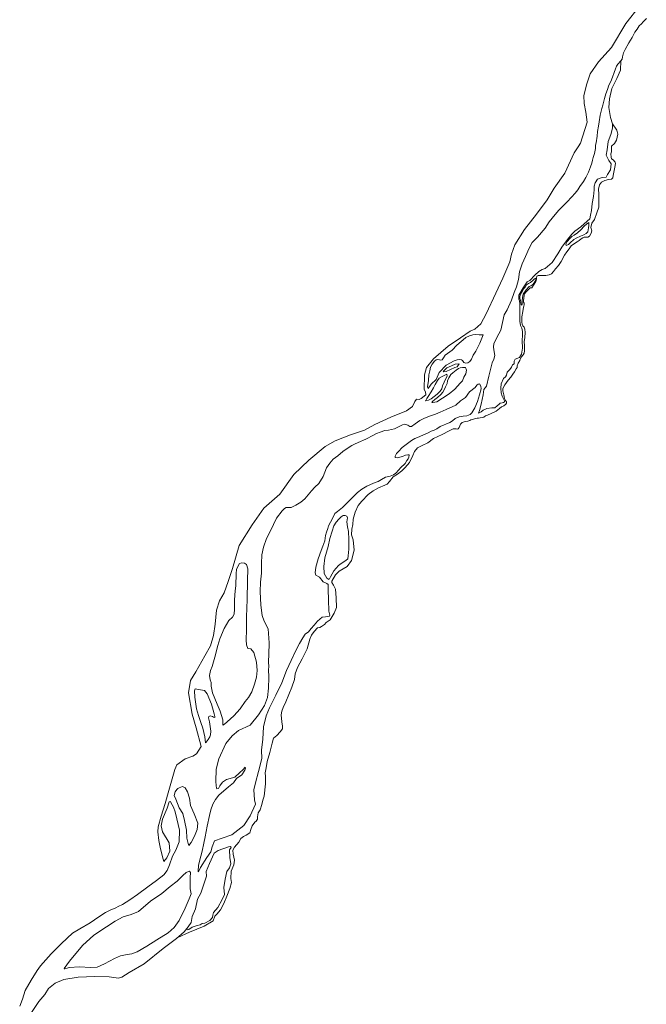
# Model space of a CAD drawing. Header units: metres. Extents: x 347609 to 404409, y 8548087 to 8605413.
# Tile 10 of 46: x 366777 to 367921, y 8555613 to 8557411. Entities that reach past the tile are written whole.
import ezdxf

# ---------------------------------------------------------------- set-up
doc = ezdxf.new("R2010")
doc.units = ezdxf.units.M
doc.layers.add('01. RIO', color=7, linetype='Continuous', lineweight=5, true_color=0x2776bb)

# ---------------------------------------------------------------- blocks, each defined once
blk = doc.blocks.new('REIORORI')
at = {"layer": '01. RIO', "color": 152, "lineweight": 15, "true_color": 0x2776bb, "flags": 128}
for points in [[(367859.7, 8557220.7), (367859.7, 8557212.7), (367856.7, 8557201.3), (367851.4, 8557188), (367849.8, 8557173.3), (367847.8, 8557163.5), (367853.1, 8557153.9), (367857.1, 8557147.4), (367856.1, 8557136.6), (367850.6, 8557128.1), (367848.2, 8557123.4), (367840.6, 8557122.4), (367831.9, 8557119.4), (367827.9, 8557113.1), (367825.9, 8557106.9), (367826.1, 8557100.1), (367824.8, 8557087.8), (367822.6, 8557075.1), (367821.1, 8557062.5), (367819.5, 8557053.8), (367818.3, 8557046.9), (367813.2, 8557042.8), (367801.9, 8557032.5), (367790.9, 8557024.4), (367785.5, 8557018.8), (367777.4, 8557009.4), (367767.2, 8556995.3), (367759.9, 8556983.1), (367749.2, 8556967.4), (367736.5, 8556956.5), (367730.9, 8556954.7), (367724.7, 8556951.1), (367717.8, 8556944.1), (367708.4, 8556934.7), (367703.8, 8556931.9), (367696.1, 8556921.1), (367688.7, 8556907.5), (367688.3, 8556900.4), (367689.4, 8556897.1), (367690.4, 8556892), (367690.3, 8556884.4), (367690.5, 8556868.6), (367690.4, 8556860.1), (367691.4, 8556852), (367693.7, 8556847.3), (367694.8, 8556841.5), (367695.1, 8556834.4), (367694.2, 8556825), (367695.2, 8556811.1), (367693.1, 8556800.1), (367689.4, 8556793.9), (367681.5, 8556790.9), (367679.7, 8556787.3), (367680.1, 8556782.5), (367676.6, 8556780.4), (367674.9, 8556776.2), (367672.1, 8556772.1), (367667.3, 8556766.8), (367665.8, 8556761.9), (367663.9, 8556758.5), (367660.3, 8556755.3), (367656.2, 8556745.8), (367655.3, 8556738.1), (367655.9, 8556729.2), (367658, 8556723.1), (367660.7, 8556717.2), (367662.4, 8556714.5), (367662.4, 8556712.8), (367660.6, 8556711.4), (367657.9, 8556711.1), (367654, 8556710.5), (367652.2, 8556708.7), (367649.1, 8556705.4), (367644.5, 8556702.2), (367639.3, 8556701.9), (367629.7, 8556700.5), (367623.3, 8556697.7), (367619.8, 8556694.4), (367614.5, 8556692.3), (367616.6, 8556697.2), (367619.7, 8556708.7), (367623.4, 8556725.7), (367624.4, 8556735.3), (367629.3, 8556741.5), (367633.8, 8556759.9), (367639.8, 8556784.1), (367642.8, 8556790.7), (367644.5, 8556797.5), (367643, 8556807.7), (367642.4, 8556813.6), (367643, 8556819), (367648.4, 8556830.4), (367655.5, 8556843.8), (367658.6, 8556858), (367661.5, 8556871.5), (367667, 8556881.2), (367674.8, 8556898.6), (367680, 8556912.6), (367684.3, 8556923), (367687.8, 8556936.5), (367689.6, 8556950.5), (367694.7, 8556965), (367700.7, 8556978), (367707.4, 8556993.7), (367712.8, 8557003.8), (367722.8, 8557013.6), (367736.8, 8557030), (367744.1, 8557041.7), (367754.8, 8557055.1), (367761.6, 8557063), (367768.5, 8557070), (367776.5, 8557078), (367784.7, 8557086.6), (367791.3, 8557094.2), (367796.3, 8557100), (367799.9, 8557105.9), (367806.3, 8557115.1), (367810.6, 8557122.5), (367815.5, 8557132.3), (367819.6, 8557141.8), (367821.9, 8557148.9), (367823, 8557154.3), (367824.3, 8557159.2), (367826.6, 8557166.2), (367828.2, 8557175.6), (367828.6, 8557181.6), (367829.7, 8557185.7), (367831.5, 8557198.1), (367832.2, 8557206.3), (367833.8, 8557216), (367835, 8557224.3), (367837, 8557236.3), (367840.3, 8557248.5), (367841.7, 8557254.7), (367844.9, 8557266.6), (367847.3, 8557275.5), (367850.2, 8557283.3), (367853.1, 8557290.9), (367856.3, 8557298), (367859.3, 8557305.5), (367862.4, 8557314.2), (367864.8, 8557320.9), (367866.9, 8557326), (367869.4, 8557329.7), (367874.8, 8557335.5), (367876.9, 8557338.8), (367877.5, 8557343.1), (367879.7, 8557350.4), (367882.8, 8557356.2), (367889.5, 8557368.3), (367895.2, 8557378), (367900.3, 8557387.9), (367904.7, 8557393.4), (367908.5, 8557399.7), (367912.4, 8557403.4), (367915.5, 8557407), (367921.3, 8557412.9)], [(366776.6, 8555609.4), (366781.6, 8555622.1), (366786.4, 8555637.7), (366797.8, 8555656.8), (366808.5, 8555674.4), (366814.4, 8555682.7), (366834.1, 8555704.8), (366852.9, 8555723.6), (366872.9, 8555742.4), (366886.8, 8555750.5), (366905.2, 8555761.3), (366921.3, 8555772.2), (366933.4, 8555780.2), (366942.2, 8555784.6), (366952.3, 8555788.7), (366956.8, 8555791.4), (366964.7, 8555794.7), (366978.1, 8555803.7), (366991.6, 8555813.2), (367010.6, 8555827.4), (367026.4, 8555838.9), (367040, 8555849.4), (367046.2, 8555857.1), (367050.3, 8555867.6), (367055.8, 8555883.4), (367062, 8555894.5), (367068.2, 8555909.5), (367068.6, 8555930.9), (367063.5, 8555951.5), (367060.7, 8555964.4), (367057.7, 8555972.5), (367052.8, 8555981.3), (367052.1, 8555982.8), (367049.8, 8555982.4), (367046.1, 8555971.2), (367037.8, 8555950.7), (367034.8, 8555938.7), (367037.4, 8555927.8), (367049.4, 8555907.6), (367051.1, 8555892.4), (367045.3, 8555880.4), (367039.7, 8555873.8), (367037.4, 8555882.3), (367033.1, 8555899.9), (367030.5, 8555911.9), (367029, 8555927.5), (367029.4, 8555937.1), (367034.8, 8555956.4), (367042.1, 8555979.2), (367048.9, 8556003.2), (367060.3, 8556041.5), (367063.5, 8556050.1), (367078.7, 8556061), (367092.8, 8556066), (367099.9, 8556070.2), (367108.3, 8556083.5), (367099.2, 8556117.8), (367091.7, 8556142.5), (367084.8, 8556181.3), (367088.9, 8556204), (367098.2, 8556220.1), (367115.1, 8556249.1), (367125.4, 8556267.3), (367130.9, 8556286.5), (367133.9, 8556306.8), (367136.4, 8556332.3), (367141.9, 8556349.8), (367150.1, 8556364.2), (367157.3, 8556384.9), (367165.2, 8556408.6), (367177.3, 8556450.6), (367201, 8556488), (367222.6, 8556518.6), (367251.9, 8556544.5), (367277.7, 8556580.5), (367304.5, 8556606.3), (367334.5, 8556631.1), (367353, 8556641.4), (367380.8, 8556652.4), (367406.6, 8556661), (367425.6, 8556671.7), (367454.8, 8556685.1), (367483.4, 8556696.2), (367494.4, 8556704.4), (367498.2, 8556713.7), (367501.7, 8556718), (367506.6, 8556717.3), (367510.3, 8556719), (367518.6, 8556725.5), (367517.9, 8556731), (367515.2, 8556735.2), (367516.2, 8556762.4), (367519.7, 8556775.5), (367532.4, 8556791.7), (367559.3, 8556814.4), (367582, 8556829.9), (367599.6, 8556842), (367608.2, 8556845.8), (367619.2, 8556855.4), (367629, 8556873.5), (367646.5, 8556911.3), (367658.9, 8556938.6), (367671.7, 8556968.5), (367674.8, 8556982.8), (367681, 8556999.3), (367699, 8557027.6), (367720.7, 8557055.8), (367740.3, 8557082), (367752.8, 8557103.1), (367772.4, 8557130.3), (367789.6, 8557167.9), (367796.5, 8557178.5), (367801, 8557185.4), (367813.1, 8557223.8), (367811, 8557241.7), (367807.6, 8557257.6), (367807.3, 8557272.4), (367812.4, 8557293.7), (367819, 8557312), (367834.2, 8557333.8), (367857.6, 8557359.7), (367884.1, 8557403.8), (367909, 8557435.5)], [(367874.8, 8557335.5), (367874.1, 8557318.8), (367867.5, 8557303.1), (367858.4, 8557285.2), (367854.3, 8557266.3), (367852.5, 8557250.6), (367855.8, 8557232.1), (367859.7, 8557220.7)], [(367065.4, 8555735), (367087, 8555744.7), (367113.5, 8555755.4), (367129.9, 8555764.9), (367133.2, 8555773.4), (367136.5, 8555777.6), (367143.3, 8555785.5), (367149.6, 8555797), (367155, 8555810.1), (367160.6, 8555824.4), (367163.3, 8555834.9), (367162.4, 8555842.7), (367163.1, 8555855.9), (367167.6, 8555867.3), (367169.3, 8555876.2), (367166.3, 8555887), (367165.7, 8555894.2), (367168.9, 8555899.5), (367176.9, 8555909.1), (367180.8, 8555915.4), (367185.4, 8555919.1), (367190.5, 8555921.3), (367197, 8555925.9), (367198.6, 8555931.9), (367201.4, 8555938.9), (367206.1, 8555945.5), (367208.3, 8555946.9), (367210.8, 8555951.1), (367211, 8555955), (367212.5, 8555962.6), (367215.7, 8555967.7), (367218.9, 8555977.7), (367220.7, 8555985.6), (367223.1, 8555992.8), (367225.8, 8556015.6), (367225.5, 8556028.6), (367224.9, 8556035.7), (367226.9, 8556044.3), (367228.9, 8556056.2), (367233.4, 8556072.4), (367237.9, 8556089.7), (367240.4, 8556098.5), (367246.6, 8556103.4), (367252.4, 8556110), (367256.4, 8556115.5), (367256.7, 8556120.9), (367255.6, 8556128.6), (367254.5, 8556141.4), (367255.4, 8556148.2), (367258.1, 8556154.6), (367262.5, 8556165.3), (367268.2, 8556178.6), (367273.9, 8556192.1), (367278.6, 8556205.9), (367279.6, 8556216.4), (367284.4, 8556227.8), (367292.4, 8556243.6), (367301.8, 8556261.8), (367306.5, 8556279.8), (367309.4, 8556286.7), (367314.5, 8556293.3), (367320.8, 8556300.3), (367324.7, 8556301.1), (367327.9, 8556302.4), (367333.2, 8556306.3), (367336.4, 8556309.8), (367343.7, 8556315.1), (367351.3, 8556326.8), (367355.3, 8556337.2), (367354.5, 8556355), (367353.6, 8556371), (367349.6, 8556378.4), (367346.9, 8556382.8), (367347.1, 8556385.3), (367353.7, 8556397.1), (367360, 8556403.5), (367374.9, 8556412.2), (367382.9, 8556422.9), (367387.5, 8556442.3), (367385.5, 8556460.8), (367382.8, 8556469.9), (367383.3, 8556480.5), (367384.9, 8556489.1), (367385.9, 8556498.4), (367389.4, 8556511.4), (367394.7, 8556523.6), (367401.5, 8556531.8), (367413.1, 8556543.9), (367422.2, 8556550.1), (367432.2, 8556556.1), (367443.6, 8556560.6), (367447.6, 8556562.4), (367452.1, 8556567.4), (367458.7, 8556576.1), (367466.7, 8556580.7), (367474.8, 8556587.1), (367480.9, 8556592.7), (367488.4, 8556602), (367495, 8556615.1), (367497.7, 8556622), (367503, 8556628.8), (367511.6, 8556633), (367522.2, 8556637.9), (367532.8, 8556645.7), (367548.1, 8556653.3), (367560.9, 8556660.1), (367568.7, 8556663.6), (367574.2, 8556663.6), (367576.6, 8556663.2), (367577.5, 8556663.7), (367579.2, 8556666.3), (367582.1, 8556672), (367585, 8556675.1), (367590.4, 8556676.8), (367595.5, 8556677.7), (367598.7, 8556678.6), (367600.7, 8556679.9), (367604.5, 8556680.8), (367608.7, 8556682.2), (367612, 8556683), (367615, 8556683), (367624.7, 8556684.8), (367627.5, 8556687.1), (367631.4, 8556688.5), (367637.8, 8556691.9), (367647.1, 8556695.9), (367652.8, 8556700.6), (367656.8, 8556703.6), (367660.7, 8556705.7), (367664.4, 8556708.9), (367665.9, 8556710.7), (367665.8, 8556712.7), (367663.9, 8556715.5), (367662.5, 8556719.1), (367661, 8556725.9), (367659, 8556732.7), (367659.2, 8556737.4), (367662.6, 8556743.7), (367669.1, 8556752.4), (367673.5, 8556757.8), (367677.2, 8556763.3), (367680.6, 8556767.5), (367683.6, 8556773.3), (367685.5, 8556775.8), (367685.5, 8556778.9), (367687.1, 8556783.6), (367690.1, 8556788.2), (367690.9, 8556791.1), (367693.5, 8556795), (367696.5, 8556798.7), (367697.9, 8556801.5), (367698.9, 8556806.2), (367698.8, 8556815.5), (367698.1, 8556822.7), (367699.2, 8556830.2), (367699.8, 8556839.6), (367699.3, 8556845.8), (367698, 8556849), (367695.8, 8556851.9), (367694.2, 8556854.7), (367693.7, 8556858.6), (367694, 8556868.4), (367695.5, 8556877.6), (367696.7, 8556885.5), (367697.8, 8556887.7), (367698.1, 8556889.8), (367697.9, 8556892.8), (367696.7, 8556895.2), (367696.7, 8556898), (367697.8, 8556902.4), (367698.2, 8556907.6), (367698.9, 8556910.3), (367701.5, 8556914), (367705.4, 8556917.3), (367709.3, 8556920.9), (367712.4, 8556921.3), (367715.4, 8556926.2), (367719.7, 8556932.5), (367720.9, 8556936.7), (367720.6, 8556938.9), (367721.5, 8556942.2), (367723.5, 8556943.4), (367729.9, 8556943.4), (367737.5, 8556943.7), (367743.9, 8556944.7), (367748.1, 8556946.8), (367751.6, 8556950.9), (367755.5, 8556955.5), (367760.6, 8556962.1), (367765.7, 8556969.3), (367771.8, 8556980.7), (367775.9, 8556987.1), (367780.6, 8556992.4), (367783.7, 8556997.5), (367790, 8557002), (367794.9, 8557004.8), (367798.7, 8557007.6), (367802.2, 8557010.5), (367805.4, 8557012.6), (367808, 8557013.4), (367814.3, 8557013.5), (367817.5, 8557015.3), (367820.7, 8557021.1), (367821.5, 8557025.1), (367820.2, 8557031.5), (367821.9, 8557039.3), (367826.4, 8557045.9), (367830.7, 8557058), (367834.4, 8557068.1), (367834.6, 8557080.5), (367834.6, 8557085.5), (367834.7, 8557092.2), (367833.7, 8557101.1), (367836, 8557109.4), (367839.2, 8557114.2), (367845.7, 8557116.9), (367852, 8557119), (367857.6, 8557119.3), (367859.9, 8557122.2), (367860.8, 8557126.2), (367861.9, 8557132.3), (367864, 8557141.6), (367865.1, 8557148.2), (367864.2, 8557150.7), (367860.6, 8557154.6), (367857.8, 8557156.5), (367856.9, 8557159.5), (367856.7, 8557165.6), (367857.4, 8557169.3), (367857.9, 8557179.7), (367863.3, 8557184.5), (367866.7, 8557190.8), (367869.1, 8557201.8), (367867.2, 8557208.7), (367859.7, 8557220.7)], [(366797.1, 8555595.9), (366811.7, 8555618.1), (366822.6, 8555630.9), (366829.5, 8555641.8), (366841.2, 8555651.3), (366857.2, 8555657.9), (366883.5, 8555662.6), (366914.1, 8555663.7), (366939.9, 8555663), (366957.3, 8555660.4), (366963.2, 8555662.6), (366976.4, 8555671.1), (367004, 8555686.9), (367038.5, 8555714.5), (367062.8, 8555732.8), (367076.8, 8555744.8), (367084.5, 8555754.3), (367090, 8555762.4), (367091.7, 8555772.8), (367097.7, 8555787.3), (367101.2, 8555805), (367107.6, 8555815.7), (367112, 8555828.4), (367117.8, 8555846.6), (367117.1, 8555855), (367123.3, 8555869.7), (367131.9, 8555888.7), (367139.3, 8555893.3), (367158, 8555900.2), (367161.7, 8555901.2), (367162.8, 8555899.3), (367159.8, 8555895.1), (367160.5, 8555880.8), (367162.4, 8555869.1), (367160.1, 8555861.7), (367155, 8555855), (367151.8, 8555841.1), (367149.7, 8555826.1), (367150.8, 8555813.4), (367146.2, 8555804.2), (367138.6, 8555789.8), (367130.7, 8555780.6), (367129.6, 8555775.3), (367128.7, 8555771.4), (367123.8, 8555766), (367115, 8555760.9), (367110.1, 8555760.4), (367106.2, 8555757.6), (367100.9, 8555756.7), (367091.9, 8555753.3), (367085.7, 8555749.1), (367083.8, 8555748.5), (367082.6, 8555749.2), (367081.4, 8555749.7), (367081.3, 8555750.4)]]:
    blk.add_lwpolyline(points, dxfattribs=at)
for points in [[(367812.2, 8557037.6), (367807.6, 8557033.6), (367801.8, 8557027.1), (367795.4, 8557021.5), (367789.6, 8557017.3), (367785.4, 8557014.7), (367781.8, 8557011.3), (367776.8, 8557005.5), (367774.8, 8557002.3), (367774.4, 8556999.7), (367775, 8556998.5), (367779.4, 8557000.5), (367782.2, 8557003.1), (367789, 8557009.5), (367793.2, 8557011.9), (367801.2, 8557015.5), (367804.2, 8557016.7), (367807.4, 8557017.9), (367811.6, 8557020.5), (367814.2, 8557023.5), (367815, 8557026.7), (367815.6, 8557030.6), (367816.2, 8557035.2), (367816.4, 8557040.2), (367816, 8557040.6)], [(367692.7, 8556890.3), (367692.3, 8556894.8), (367691.2, 8556898.2), (367690.2, 8556901.3), (367690.2, 8556905.1), (367691.4, 8556909.6), (367694.8, 8556915.8), (367697.8, 8556919.7), (367700.1, 8556922.6), (367702.5, 8556926.4), (367706.3, 8556928.7), (367709.7, 8556930.9), (367714.8, 8556934.8), (367717.3, 8556937.5), (367719.2, 8556938.9), (367719.3, 8556936.5), (367718.3, 8556933.7), (367715.8, 8556929.9), (367713.7, 8556927.4), (367710.5, 8556924.9), (367707.2, 8556923.3), (367701.5, 8556917.4), (367696.4, 8556909.4), (367695.3, 8556903.2), (367694.3, 8556896.8), (367694.4, 8556894.1), (367694.7, 8556890.7), (367693.9, 8556889.2)], [(367623, 8556835), (367616.9, 8556819.8), (367609.6, 8556805.3), (367605, 8556798), (367601.7, 8556790.9), (367598.9, 8556786.6), (367595.5, 8556784), (367591.8, 8556783.8), (367588, 8556784.8), (367585.5, 8556788.5), (367583.9, 8556789.7), (367580.7, 8556790.1), (367575.8, 8556789.7), (367570.4, 8556787.9), (367555.8, 8556779.8), (367542.8, 8556766.4), (367537.2, 8556753.9), (367528.3, 8556745), (367523, 8556737.3), (367521.6, 8556740.1), (367523.2, 8556752), (367524, 8556762), (367525.6, 8556769.6), (367526.9, 8556776.3), (367530.1, 8556781.6), (367534.1, 8556787), (367537.6, 8556789.9), (367540.4, 8556790.3), (367543.2, 8556789.7), (367545.1, 8556788.9), (367548.5, 8556789.9), (367550.9, 8556793.1), (367553.6, 8556798), (367558.4, 8556801.4), (367566.5, 8556807.1), (367575.2, 8556816.4), (367582.9, 8556822.9), (367586.5, 8556826.1), (367591.8, 8556830.2), (367598.5, 8556833.2), (367604.2, 8556835.2), (367609.2, 8556835.6), (367616.1, 8556835)], [(367579.5, 8556782.4), (367571.8, 8556781.4), (367565.3, 8556778.8), (367557, 8556775.1), (367554.8, 8556773.1), (367550.5, 8556769.1), (367550.1, 8556767.9), (367551, 8556767.5), (367555.6, 8556768.1), (367563.3, 8556772.1), (367571.4, 8556775.3), (367575.8, 8556776.8)], [(367557, 8556763.6), (367548.3, 8556759.2), (367543.1, 8556755.9), (367539.6, 8556751.7), (367535.4, 8556744.4), (367532.3, 8556738.5), (367528.3, 8556731.4), (367522.6, 8556722.5), (367520.2, 8556718.7), (367518.4, 8556715.6), (367518.2, 8556714.8), (367523.2, 8556715.8), (367528.1, 8556718.1), (367539, 8556726.8), (367544.7, 8556732.6), (367547.5, 8556736.9), (367549.1, 8556741.9), (367551.8, 8556748.8), (367554.6, 8556754.1), (367557.4, 8556759.6)], [(367590.8, 8556775.3), (367585.4, 8556775.9), (367581.1, 8556774.9), (367578.3, 8556773.5), (367574, 8556770.5), (367568, 8556765.6), (367564.3, 8556762.8), (367560.3, 8556756.5), (367558.2, 8556751.1), (367557.2, 8556746.2), (367554.6, 8556740.1), (367552.2, 8556734.7), (367549.7, 8556730.8), (367545.7, 8556726), (367539.8, 8556721.1), (367534.8, 8556716.9), (367530.9, 8556713.4), (367529.3, 8556711.8), (367531.3, 8556711.6), (367538.4, 8556713.2), (367548.9, 8556719.5), (367561.3, 8556727.4), (367571.6, 8556736.3), (367576.3, 8556741.7), (367581.3, 8556746.8), (367585.2, 8556751.5), (367588, 8556757.7), (367591.4, 8556764.2), (367593, 8556770.9)], [(367102.4, 8555855.2), (367103.2, 8555866.6), (367107.8, 8555883.4), (367109.9, 8555892.3), (367113.1, 8555906.9), (367115.5, 8555918.4), (367119.2, 8555938.2), (367123.4, 8555957.7), (367125.8, 8555967.8), (367129.2, 8555978.3), (367134.1, 8555986.6), (367140.5, 8555994.8), (367157.9, 8556009.7), (367167, 8556017.1), (367172.6, 8556024.9), (367182.6, 8556031.9), (367188.1, 8556040), (367189.2, 8556043.9), (367188.7, 8556045.6), (367184.8, 8556041.6), (367177.9, 8556035.4), (367169.4, 8556027.3), (367154.3, 8556023.1), (367146.9, 8556018.5), (367142.3, 8556011.4), (367139.8, 8556007), (367136.7, 8556006.3), (367135.9, 8556007.5), (367135.4, 8556012.6), (367135.2, 8556019.5), (367135.7, 8556042.1), (367140.3, 8556061), (367153, 8556089.1), (367164.8, 8556103), (367176.1, 8556112.7), (367197.7, 8556122.4), (367212.9, 8556141.6), (367223.9, 8556158.1), (367229.5, 8556172.7), (367231.3, 8556190.3), (367231.6, 8556209.7), (367231.4, 8556224.6), (367231.8, 8556228.4), (367231, 8556238.8), (367231.5, 8556251.7), (367232.2, 8556273), (367230.3, 8556298.6), (367223.5, 8556312.3), (367219.7, 8556322.7), (367217.2, 8556341.9), (367215.9, 8556366.5), (367216.7, 8556383.8), (367218.4, 8556400.3), (367218.1, 8556417.8), (367219.2, 8556433.4), (367221.9, 8556447.4), (367227.4, 8556463.6), (367234.3, 8556475.9), (367240.5, 8556488.9), (367245.8, 8556500.5), (367256.3, 8556514), (367260.6, 8556518.3), (367263.1, 8556520), (367272.4, 8556519.8), (367281.2, 8556524.2), (367290.2, 8556529.8), (367297.7, 8556535.9), (367309.6, 8556550.6), (367315.9, 8556556.9), (367323.1, 8556563.7), (367330.8, 8556576.3), (367337.1, 8556592.4), (367343.1, 8556601), (367349.3, 8556608.4), (367357.8, 8556614.6), (367367, 8556622.1), (367378.3, 8556629.9), (367383.3, 8556633.4), (367388, 8556635.5), (367395, 8556638.4), (367408.7, 8556644.5), (367423.2, 8556652.2), (367428.4, 8556655.2), (367435.1, 8556657.6), (367443.6, 8556660.4), (367450.6, 8556660.9), (367461.1, 8556663.6), (367473.5, 8556669.6), (367475.7, 8556671.2), (367480.4, 8556672.1), (367485.6, 8556670), (367489.5, 8556667.8), (367492.3, 8556667.7), (367498.8, 8556673), (367507.5, 8556679.1), (367516, 8556683), (367526.9, 8556687.1), (367536.4, 8556690.4), (367544.8, 8556694.2), (367555.7, 8556699.1), (367573.2, 8556707), (367582, 8556715), (367590.7, 8556720.9), (367598.5, 8556731.1), (367608.4, 8556739.3), (367611.6, 8556743.3), (367614, 8556745.1), (367616.3, 8556745.6), (367618.8, 8556741.7), (367619.6, 8556736.6), (367616.6, 8556725.5), (367613, 8556713.6), (367608.1, 8556701.8), (367602.6, 8556692.9), (367599.2, 8556689.6), (367593.4, 8556687.5), (367586.7, 8556686.8), (367579.2, 8556685.3), (367572.4, 8556682.2), (367567.4, 8556678.5), (367562.4, 8556675.1), (367544.8, 8556668), (367538.5, 8556663.9), (367533.5, 8556661), (367528.2, 8556659.2), (367522.7, 8556656.2), (367512.8, 8556652), (367503.6, 8556647.7), (367498.6, 8556645.8), (367492.4, 8556642.5), (367482.6, 8556635.1), (367475, 8556629.8), (367468.6, 8556622.4), (367464.9, 8556618.8), (367462.4, 8556613.4), (367462.6, 8556611.3), (367466.4, 8556610.6), (367475.9, 8556612.8), (367481.2, 8556615.7), (367485.4, 8556616.4), (367487.8, 8556616.4), (367488.3, 8556615.6), (367487.5, 8556612), (367486.4, 8556608.9), (367483.7, 8556605.7), (367480.5, 8556600.5), (367472.5, 8556592.5), (367469.2, 8556588.7), (367464, 8556582.4), (367459.5, 8556579.5), (367453.3, 8556577.1), (367444.7, 8556575.2), (367437.6, 8556571.2), (367431.2, 8556567.4), (367423, 8556564.3), (367411, 8556558.8), (367401.4, 8556553.5), (367393.9, 8556547.4), (367386.4, 8556540.1), (367375.1, 8556528.3), (367366.5, 8556519.7), (367356.9, 8556512.8), (367352.2, 8556508.7), (367349.8, 8556503.5), (367344.2, 8556493), (367340.8, 8556486.6), (367339.4, 8556481.3), (367337, 8556475), (367335.4, 8556468.7), (367333.8, 8556459.1), (367330.6, 8556449.6), (367327.3, 8556441.6), (367322, 8556426), (367317.3, 8556410.8), (367316.3, 8556400.6), (367317.6, 8556396.1), (367324.2, 8556392.5), (367330.8, 8556384.3), (367337.7, 8556381), (367340.1, 8556379.3), (367340.2, 8556370.4), (367340.9, 8556351.2), (367341.2, 8556330.7), (367343.2, 8556323.6), (367342.5, 8556321.8), (367335.5, 8556320.5), (367329.3, 8556319.7), (367320.9, 8556312.3), (367314.7, 8556305.2), (367308.8, 8556298.7), (367303.9, 8556293.1), (367298.4, 8556288.5), (367293.7, 8556282.2), (367287.8, 8556271.5), (367281.4, 8556260.2), (367272.8, 8556240.8), (367264.3, 8556222), (367255.5, 8556199.6), (367244.6, 8556177), (367239.5, 8556167.4), (367233.1, 8556153.9), (367226.7, 8556139.4), (367222.2, 8556119.3), (367220.8, 8556097.2), (367218.5, 8556077), (367218.8, 8556061.3), (367213, 8556037.6), (367207.1, 8556017), (367204.3, 8556004.4), (367205.7, 8555986.4), (367207.3, 8555978), (367197.9, 8555957.1), (367185.8, 8555939.2), (367164.3, 8555922.2), (367146.2, 8555916.1), (367132.5, 8555911), (367128, 8555900.4), (367125.8, 8555891.4), (367118.2, 8555880.8), (367107.1, 8555862.4), (367104.7, 8555856.9), (367103.4, 8555854.4)], [(367341.2, 8556388.4), (367337.5, 8556390.9), (367333.1, 8556399.3), (367332.1, 8556412.1), (367334.3, 8556428), (367339.9, 8556448.5), (367343, 8556463.4), (367347.4, 8556476.6), (367350.2, 8556486.3), (367354.8, 8556492.9), (367359.6, 8556498.5), (367364, 8556502.7), (367367.5, 8556505.3), (367371.3, 8556505.5), (367374.1, 8556504.1), (367375.3, 8556500.9), (367374.5, 8556493.5), (367375.7, 8556484.9), (367377.5, 8556476.4), (367377.9, 8556461.4), (367377.9, 8556443.9), (367376.7, 8556431.9), (367375.9, 8556426.4), (367372.1, 8556423), (367364, 8556417.4), (367359, 8556414), (367354.6, 8556409), (367350.6, 8556404.6), (367347.4, 8556398.7), (367344.6, 8556393.5), (367342.4, 8556389.8), (367341.6, 8556388.8)], [(367147.7, 8556122.4), (367147.9, 8556132.3), (367142.8, 8556148.2), (367137.4, 8556161.1), (367128.8, 8556181.6), (367126.2, 8556193.7), (367126.2, 8556200.3), (367124.7, 8556205.3), (367123.2, 8556213.1), (367124.9, 8556222.1), (367128.1, 8556229.6), (367132.8, 8556246.4), (367138.4, 8556267.7), (367142.1, 8556279.9), (367150.1, 8556298.9), (367158.7, 8556313.7), (367165.6, 8556319.5), (367168.6, 8556325.4), (367168.8, 8556334.6), (367169.2, 8556351.6), (367170.1, 8556368), (367171.2, 8556376.7), (367172, 8556399.6), (367172.6, 8556406.9), (367175.5, 8556413.4), (367178, 8556417.5), (367182.4, 8556418.8), (367187.3, 8556418.5), (367190.7, 8556415.7), (367193.3, 8556408), (367192.9, 8556386.6), (367192.4, 8556352), (367191.2, 8556320.4), (367191, 8556296.7), (367190.5, 8556278.4), (367190.9, 8556268.9), (367193.3, 8556262.7), (367198.9, 8556261.8), (367204.3, 8556254.9), (367209.3, 8556237.7), (367210.7, 8556222.2), (367209.5, 8556210), (367205.8, 8556197.3), (367200.6, 8556183.5), (367194.8, 8556173), (367188.8, 8556165.8), (367179.6, 8556152.4), (367167.5, 8556139.4), (367155.6, 8556128.4), (367150.7, 8556124.4)], [(367116.1, 8556090.4), (367115.1, 8556101.1), (367111, 8556116.8), (367107.8, 8556127.6), (367103.2, 8556140.1), (367099.5, 8556152.4), (367096.5, 8556173.9), (367095.7, 8556185.1), (367097, 8556189), (367103.4, 8556187.9), (367114, 8556185.5), (367118.8, 8556179.7), (367127, 8556160.9), (367131.8, 8556143.2), (367133.3, 8556138), (367132.8, 8556136.2), (367130.7, 8556137.1), (367128.7, 8556138.6), (367124.6, 8556139.3), (367122, 8556138.4), (367121.8, 8556135.8), (367123.1, 8556128.4), (367124.8, 8556120), (367125.5, 8556111.6), (367125.3, 8556104.9), (367123.8, 8556101.2), (367121.1, 8556096.5), (367117.5, 8556091.7)], [(367063.9, 8556004.7), (367060.4, 8556000.9), (367058.6, 8555993.9), (367061.7, 8555987.3), (367068.2, 8555971.4), (367074.6, 8555961.2), (367077.6, 8555948.5), (367081.2, 8555930.6), (367081.9, 8555915.9), (367084.2, 8555906.1), (367085.5, 8555903), (367090, 8555908.4), (367096.1, 8555920), (367100.9, 8555931.9), (367101.9, 8555943.7), (367095.3, 8555960.4), (367088.5, 8555975.6), (367087, 8555989.3), (367083.2, 8556000.9), (367079.1, 8556008), (367073.8, 8556010.2), (367067.8, 8556008), (367065.7, 8556006.8)], [(366857.9, 8555678.2), (366867.4, 8555691.7), (366891.4, 8555719.9), (366912, 8555738.8), (366935, 8555754.3), (366951.1, 8555764.5), (366965.9, 8555772.6), (366980.3, 8555776.6), (366993.4, 8555782.5), (367015.7, 8555800.8), (367036.1, 8555815.1), (367051.6, 8555828.1), (367064.4, 8555837.6), (367074.8, 8555848), (367080.7, 8555853.7), (367085, 8555855.1), (367087.1, 8555855.9), (367088.8, 8555853.2), (367087.8, 8555844), (367088.3, 8555823.4), (367089.7, 8555814.6), (367086.2, 8555805.6), (367079.1, 8555788.5), (367067.9, 8555765.5), (367058.9, 8555753), (367048, 8555743.2), (367027.1, 8555730.4), (367008.6, 8555718.7), (366991.3, 8555708.8), (366981.6, 8555704.8), (366972.8, 8555703.8), (366960.9, 8555701), (366950, 8555696.2), (366931.6, 8555686.9), (366917.9, 8555680.5), (366906.5, 8555679.8), (366885.4, 8555680.9), (366867.4, 8555679.8), (366860.7, 8555678.2), (366858.9, 8555677.5), (366858.4, 8555677.5)]]:
    blk.add_lwpolyline(points, close=True, dxfattribs=at)

msp = doc.modelspace()

# ---------------------------------------------------------------- block references
msp.add_blockref('REIORORI', (0, 0))

doc.saveas('drawing.dxf')
